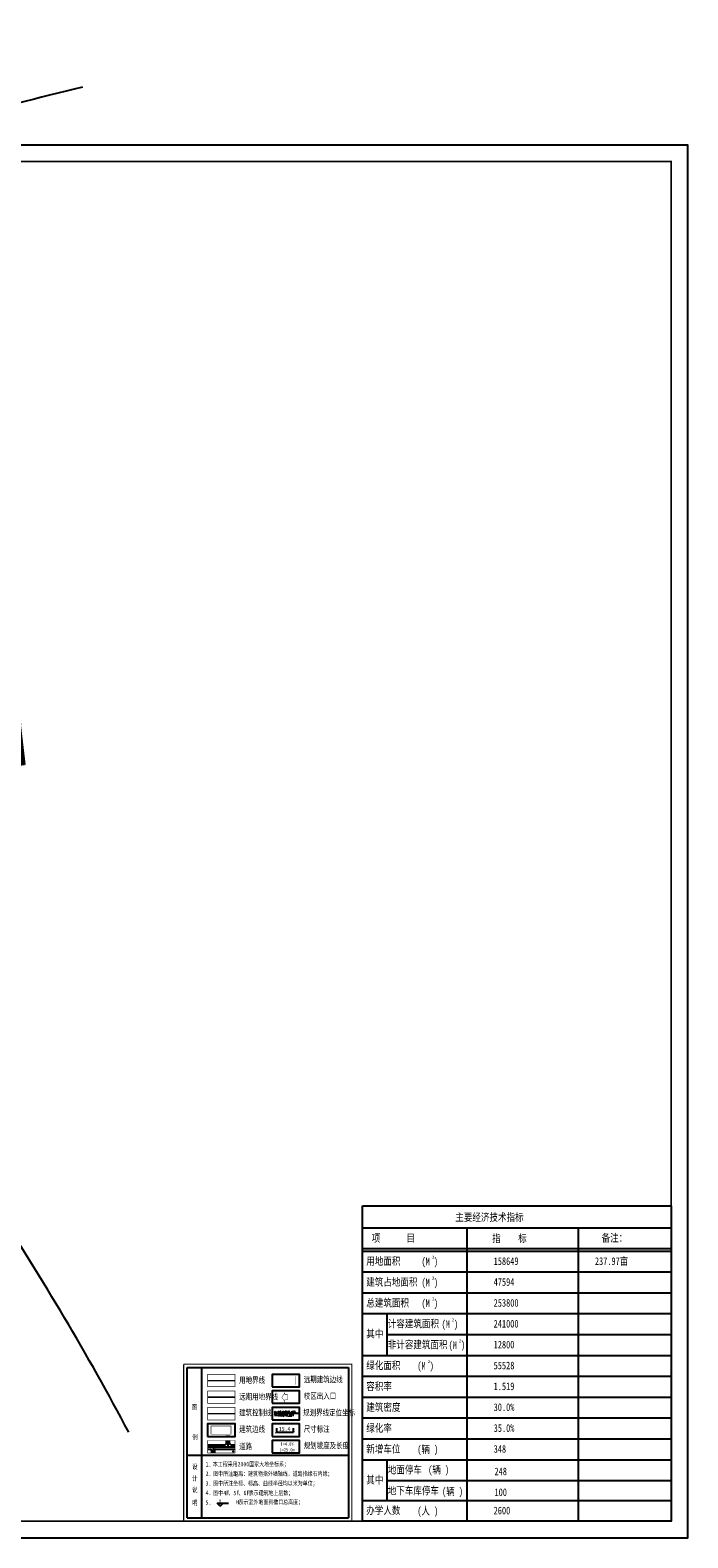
# Model space of a CAD drawing. Extents: x 38389316 to 38392219, y 2477539 to 2480586.
# Tile 19 of 43: x 38390503 to 38391099, y 2477539 to 2478905. Entities that reach past the tile are written whole.
import ezdxf

# ---------------------------------------------------------------- set-up
doc = ezdxf.new("R2010")
doc.units = 0
doc.header["$LTSCALE"] = 1000
doc.header["$MEASUREMENT"] = 0
for name, pattern in [('ACAD_ISO04W100', [30.5, 24, -3, 0.5, -3]), ('CENTER2', [1.125, 0.75, -0.125, 0.125, -0.125]), ('DASH', [0.35, 0.25, -0.1]), ('DASHDOT', [1, 0.5, -0.25, 0, -0.25]), ('X2', [10, 8, -2])]:
    doc.linetypes.add(name, pattern=pattern)
doc.layers.get('0').update_dxf_attribs({"linetype": 'CONTINUOUS'})
for name, color, linetype in [('0-lunkuo', 8, 'CONTINUOUS'), ('PUB_TITLE', 4, 'CONTINUOUS'), ('图例', 3, 'CONTINUOUS'), ('路中线', 7, 'CENTER2')]:
    doc.layers.add(name, color=color, linetype=linetype)
doc.styles.add('-宋体', font='txt', dxfattribs={"width": 0.8})
doc.styles.add('44', font='txt', dxfattribs={"height": 2.25})
doc.styles.add('_HZTXT', font='txt.shx', dxfattribs={"width": 0.8, "bigfont": 'hztxt.shx'})
doc.styles.add('_TCH_DIM', font='SIMPLEX', dxfattribs={"bigfont": 'GBCBIG'})
doc.styles.add('宋体', font='txt', dxfattribs={"width": 0.8, "height": 8})

# ---------------------------------------------------------------- blocks, each defined once
blk = doc.blocks.new('_ArchTick')
at = {"color": 0, "linetype": 'ByBlock', "const_width": 0.4}
blk.add_lwpolyline([(-0.5, -0.5), (0.5, 0.5)], dxfattribs=at)
blk = doc.blocks.new('A$C4E7B5845')
at = {"layer": '0-lunkuo'}
for points in [[(27.72727382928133, 158.7071069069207), (15.43272306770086, 155.8515955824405)], [(15.43272306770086, 155.8515955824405), (51.6305463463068, 7.234513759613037e-06)], [(103.574453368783, 148.0790656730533), (37.33752830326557, 132.6949907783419)], [(62.77778758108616, 132.9573044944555), (61.5334873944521, 138.3147028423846)], [(80.6227944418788, 137.1019552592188), (62.77778758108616, 132.9573044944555)], [(80.6227944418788, 137.1019552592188), (79.37849426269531, 142.4593536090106)], [(93.82619148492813, 128.8757589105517), (90.09329096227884, 144.947953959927)], [(127.3292748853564, 45.80146082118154), (103.574453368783, 148.0790656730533)], [(128.2982542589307, 58.85923562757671), (110.1993426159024, 136.7850298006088)], [(140.1819378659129, 61.61931965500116), (122.0830262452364, 139.5451138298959)], [(140.1819378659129, 61.61931965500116), (122.0830262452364, 139.5451138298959)], [(37.33752830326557, 132.6949907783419), (61.09234983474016, 30.41738592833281)], [(54.55159122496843, 119.7539074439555), (50.81869069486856, 135.8261024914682)], [(93.82619148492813, 128.8757589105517), (54.55159122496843, 119.7539074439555)], [(18.47595062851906, 120.6479929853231), (8.735226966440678, 118.3856264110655)], [(8.735226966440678, 118.3856264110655), (16.88441918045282, 83.2989033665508)], [(9.710427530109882, 118.6121251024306), (10.84161082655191, 113.7417632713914)], [(10.05135285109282, 118.6913079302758), (11.18253615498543, 113.8209460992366)], [(10.09731946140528, 112.5210743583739), (20.95667900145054, 65.76560077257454)], [(10.39227819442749, 118.7704907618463), (11.52346148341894, 113.9001289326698)], [(10.733203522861, 118.8496735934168), (11.86438681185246, 113.9793117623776)], [(14.24973590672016, 114.5333295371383), (10.84048262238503, 113.7415012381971)], [(10.84048262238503, 113.7415012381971), (16.72730825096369, 88.39550185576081)], [(11.0741288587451, 118.9288564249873), (12.20531214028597, 114.0584945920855)], [(11.41505417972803, 119.0080392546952), (12.54623745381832, 114.1376774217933)], [(11.52233327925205, 113.8998668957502), (17.40915890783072, 88.55386751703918)], [(11.75597950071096, 119.0872220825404), (12.88716278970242, 114.2168602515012)], [(12.09690483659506, 119.1664049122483), (13.22808811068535, 114.2960430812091)], [(12.20418393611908, 114.0582325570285), (18.09100957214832, 88.71223317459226)], [(12.43783015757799, 119.2455877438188), (13.56901344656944, 114.3752259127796)], [(12.77875549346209, 119.3247705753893), (13.90993877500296, 114.4544087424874)], [(12.88603458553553, 114.2165982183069), (18.77286023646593, 88.87059883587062)], [(13.11831319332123, 119.4047222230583), (21.26774483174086, 84.31696832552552)], [(13.56788524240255, 114.37496387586), (19.4547108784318, 89.02896449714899)], [(15.06654497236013, 119.8568207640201), (23.21588955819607, 84.7694416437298)], [(15.40875088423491, 119.9356095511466), (16.53993416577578, 115.0652477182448)], [(15.74967621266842, 120.0147923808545), (16.88085950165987, 115.1444305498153)], [(16.09060153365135, 120.0939752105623), (17.22178481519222, 115.2236133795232)], [(19.60713391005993, 115.7776311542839), (16.19788062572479, 114.98580285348)], [(16.43152685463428, 120.1731580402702), (17.56271014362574, 115.3027962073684)], [(16.7724521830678, 120.2523408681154), (17.90363547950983, 115.3819790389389)], [(16.87973129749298, 115.1441685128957), (22.76655692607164, 89.79816913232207)], [(17.11337751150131, 120.3315236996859), (18.24456080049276, 115.4611618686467)], [(17.45430284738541, 120.4107065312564), (18.58548614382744, 115.5403446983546)], [(17.56158194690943, 115.3025341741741), (23.44840759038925, 89.9565347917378)], [(17.79522817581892, 120.4898893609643), (18.92641146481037, 115.6195275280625)], [(18.13615350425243, 120.5690721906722), (19.26733679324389, 115.698710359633)], [(18.24343261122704, 115.4608998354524), (24.1302582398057, 90.11490045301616)], [(18.47595062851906, 120.6479929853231), (26.62514283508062, 85.56126994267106)], [(18.47595062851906, 120.6479929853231), (26.62514283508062, 85.56126994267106)], [(18.92528326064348, 115.6192654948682), (24.81210889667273, 90.27326611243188)], [(36.3685489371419, 119.6372159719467), (54.46746057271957, 41.71142179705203)], [(49.21493906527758, 81.55618835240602), (115.451864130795, 96.9402632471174)], [(20.13656153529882, 89.18733015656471), (16.72730825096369, 88.39550185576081)], [(16.72730825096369, 88.39550185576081), (17.85849153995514, 83.52514002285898)], [(21.26774483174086, 84.31696832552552), (16.88441918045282, 83.2989033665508)], [(17.06823358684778, 88.47468468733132), (18.19941686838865, 83.60432285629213)], [(17.40915890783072, 88.55386751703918), (18.54034220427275, 83.68350568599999)], [(17.75008423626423, 88.63305034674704), (18.88126753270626, 83.7626885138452)], [(18.09100957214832, 88.71223317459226), (19.22219285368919, 83.84187134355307)], [(18.43193489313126, 88.79141600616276), (19.56311818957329, 83.92105417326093)], [(18.77286023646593, 88.87059883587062), (19.90404351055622, 84.00023700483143)], [(19.11378554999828, 88.94978166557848), (20.24496883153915, 84.07941983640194)], [(19.4547108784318, 89.02896449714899), (20.58589417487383, 84.1586026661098)], [(19.79563620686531, 89.10814732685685), (20.92681949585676, 84.23778549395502)], [(25.49395954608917, 90.43163177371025), (22.0847062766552, 89.63980347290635)], [(22.42563160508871, 89.71898630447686), (23.55681488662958, 84.84862446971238)], [(22.76655692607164, 89.79816913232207), (23.8977402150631, 84.92780729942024)], [(23.10748225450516, 89.87735196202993), (24.23866553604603, 85.00699013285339)], [(29.54735992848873, 86.23997991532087), (23.21588955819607, 84.7694416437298)], [(23.44840759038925, 89.9565347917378), (24.5795908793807, 85.08617296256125)], [(23.78933291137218, 90.0357176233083), (24.92051619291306, 85.16535579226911)], [(24.1302582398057, 90.11490045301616), (25.26144152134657, 85.24453862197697)], [(24.47118356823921, 90.19408328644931), (25.60236685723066, 85.32372145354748)], [(24.81210889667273, 90.27326611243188), (25.94329218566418, 85.4029042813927)], [(25.15303423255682, 90.35244894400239), (26.28421751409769, 85.4820871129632)], [(29.54735992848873, 86.23997991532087), (33.61961978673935, 68.70667732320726)], [(33.61961978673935, 68.70667732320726), (27.28477577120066, 67.23535549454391)], [(29.07924621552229, 30.71701654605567), (20.95200127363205, 65.77043992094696)], [(25.33663088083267, 66.78288214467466), (20.95667900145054, 65.76560077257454)], [(21.9269172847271, 65.99304108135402), (23.05810057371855, 61.12267924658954)], [(22.26784261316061, 66.07222390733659), (23.3990258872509, 61.2018620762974)], [(22.60876792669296, 66.1514067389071), (23.73995122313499, 61.28104490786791)], [(22.94969327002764, 66.2305895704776), (24.08087655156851, 61.36022773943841)], [(30.05295794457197, 30.94480889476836), (23.05544383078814, 61.12561752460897)], [(26.4650015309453, 61.9161340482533), (23.05731723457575, 61.12605188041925)], [(23.29061859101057, 66.30977240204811), (24.42180188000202, 61.43941056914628)], [(23.6315439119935, 66.38895523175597), (24.76272721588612, 61.51859339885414)], [(29.60556014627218, 35.97370889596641), (23.73735539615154, 61.28372083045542)], [(23.97246926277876, 66.46813806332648), (25.10365253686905, 61.597776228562)], [(24.31339457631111, 66.54732088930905), (25.44457786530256, 61.67695905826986)], [(30.28747168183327, 36.13181220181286), (24.41926692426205, 61.44182413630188)], [(24.65431991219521, 66.62650372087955), (25.7855031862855, 61.75614188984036)], [(24.99524522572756, 66.70568655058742), (26.12642852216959, 61.83532471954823)], [(30.96938323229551, 36.28991550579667), (25.10117845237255, 61.59992744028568)], [(33.46275465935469, 31.73429447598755), (25.33569221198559, 66.78693074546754)], [(31.6512947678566, 36.44801881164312), (25.78308998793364, 61.75803074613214)], [(35.41098643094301, 32.18639301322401), (27.284010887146, 67.23865447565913)], [(27.62524062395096, 67.31652552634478), (28.75642391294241, 62.44616369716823)], [(27.96616595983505, 67.39570835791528), (29.09734923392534, 62.52534652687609)], [(28.30709128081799, 67.47489118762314), (29.43827455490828, 62.60452935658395)], [(31.82287789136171, 63.15837430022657), (28.41332021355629, 62.36785777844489)], [(28.6480166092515, 67.554074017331), (29.77919990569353, 62.68371218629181)], [(28.98894193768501, 67.63325684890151), (30.1201252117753, 62.76289501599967)], [(34.96343652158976, 37.21594914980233), (29.09523174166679, 62.52596108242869)], [(29.32986726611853, 67.71243967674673), (30.4610505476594, 62.84207784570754)], [(29.67079257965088, 67.79162250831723), (30.80197587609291, 62.9212606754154)], [(35.64534804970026, 37.37405245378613), (29.77714327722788, 62.6840643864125)], [(30.01171791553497, 67.8708053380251), (31.14290120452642, 63.0004435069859)], [(30.35264324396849, 67.9499881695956), (31.48382653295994, 63.07962633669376)], [(36.32725958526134, 37.53215575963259), (30.45905482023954, 62.84216769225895)], [(38.82039203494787, 32.97756545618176), (30.693568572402, 68.02917099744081)], [(37.00917112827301, 37.69025906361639), (31.14096636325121, 63.00027099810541)], [(110.1152119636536, 58.74254415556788), (70.84061170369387, 49.6206926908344)], [(110.1152119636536, 58.74254415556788), (113.8481124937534, 42.67034910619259)], [(61.09234983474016, 30.41738592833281), (127.3292748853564, 45.80146082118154)], [(70.84061170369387, 49.6206926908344), (74.57351223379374, 33.54849764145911)], [(101.889015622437, 45.53914710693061), (84.0440087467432, 41.39449633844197)], [(84.0440087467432, 41.39449633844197), (85.2883089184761, 36.03709799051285)], [(101.889015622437, 45.53914710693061), (103.1333157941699, 40.18174875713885)], [(32.33320630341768, 36.60612211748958), (28.9236486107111, 35.81560559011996)], [(29.26647764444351, 35.89167517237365), (30.39766092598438, 31.02131334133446)], [(29.37216733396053, 30.78696548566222), (38.82151292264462, 32.97782556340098)], [(29.60740296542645, 35.97085800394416), (30.73858626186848, 31.10049617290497)], [(29.94832830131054, 36.05004083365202), (31.07951158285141, 31.17967900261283)], [(30.28925362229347, 36.12922366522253), (31.4204369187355, 31.25886183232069)], [(30.63017896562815, 36.20840649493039), (31.76136224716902, 31.33804466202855)], [(30.97110428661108, 36.28758932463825), (32.10228757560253, 31.41722749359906)], [(31.31202960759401, 36.36677215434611), (32.44321291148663, 31.49641032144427)], [(31.65295495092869, 36.44595498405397), (32.78413822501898, 31.57559315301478)], [(31.99388026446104, 36.52513781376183), (33.12506356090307, 31.65477598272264)], [(37.69220361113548, 37.84862226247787), (34.28152497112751, 37.05784584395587)], [(34.62387564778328, 37.13597678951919), (35.75505894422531, 32.26561495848)], [(34.96480097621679, 37.21515961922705), (36.09598427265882, 32.34479778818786)], [(35.30572631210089, 37.29434245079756), (36.43690960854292, 32.42398061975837)], [(35.64665164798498, 37.37352528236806), (36.77783492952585, 32.50316344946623)], [(35.98757696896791, 37.45270811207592), (37.11876025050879, 32.58234628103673)], [(36.32850229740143, 37.53189094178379), (37.4596855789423, 32.66152910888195)], [(36.66942761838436, 37.611073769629), (37.80061090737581, 32.74071193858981)], [(37.01035295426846, 37.69025660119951), (38.14153624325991, 32.81989477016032)], [(37.35127827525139, 37.76943943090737), (38.48246157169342, 32.89907760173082)], [(63.51422996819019, 2.760091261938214), (51.6305463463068, 7.234513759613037e-06)]]:
    blk.add_lwpolyline(points, dxfattribs=at)
at = {"layer": '0-lunkuo', "linetype": 'DASH'}
for points in [[(35.50377380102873, 125.22498662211), (27.72727382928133, 158.7071069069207)], [(29.40614444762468, 151.4786431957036), (27.72727382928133, 158.7071069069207)], [(54.46746057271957, 41.71142179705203), (63.51422996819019, 2.760091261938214)]]:
    blk.add_lwpolyline(points, dxfattribs=at)
at = {"layer": '0-lunkuo'}
for centre, major_axis, ratio, start_param, end_param in [((73.28394576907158, 128.2111228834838), (26.49998685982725, 42.51541250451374), 0.9999999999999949, 5.497979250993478, 7.913906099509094), ((73.28394576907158, 128.2111228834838), (20.04663862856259, 32.1619446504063), 0.9999999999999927, 5.497979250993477, 8.63957190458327), ((91.38285741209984, 50.28532871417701), (-32.16194465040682, 20.04663862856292), 0.9999999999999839, 0.7855902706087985, 3.927182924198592), ((91.38285741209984, 50.28532871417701), (26.49998685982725, 42.51541250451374), 0.9999999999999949, 3.069272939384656, 5.497979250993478)]:
    blk.add_ellipse(centre, major_axis=major_axis, ratio=ratio, start_param=start_param, end_param=end_param, dxfattribs=at)
blk.add_ellipse((82.33340159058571, 89.24822579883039), major_axis=(-7.7651008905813, 4.840011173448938), ratio=0.9999999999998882, dxfattribs=at)
blk = doc.blocks.new('202210211F')
at = {"layer": '路中线', "color": 8, "ltscale": 20, "flags": 128}
blk.add_lwpolyline([(38392932.21832794, 2481388.10908151, 0.04757756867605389), (38392670.98070503, 2481784.462557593), (38391967.66767751, 2482658.056032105)], format="xyb", dxfattribs=at)
at = {"layer": '路中线', "color": 8, "ltscale": 50}
blk.add_arc((38393342.73311663, 2480658.192347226), 1999.999999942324, 103.0755972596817, 110.1178055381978, dxfattribs=at)
at = {"layer": '0-lunkuo', "color": 8, "xscale": -1, "rotation": 19.60385732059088}
blk.add_blockref('A$C4E7B5845', (38392875.55107121, 2481973.831388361), dxfattribs=at)

msp = doc.modelspace()

# ---------------------------------------------------------------- linework, layer by layer
at = {"layer": 'PUB_TITLE'}
msp.add_lwpolyline([(38389315.97482359, 2477539.045721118), (38391099.47482359, 2477539.045514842), (38391099.47496949, 2478800.545514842), (38389315.97496949, 2478800.545721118)], close=True, dxfattribs=at)
at = {"layer": 'PUB_TITLE', "const_width": 1.5}
msp.add_lwpolyline([(38389353.47482533, 2477554.045716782), (38391084.47482533, 2477554.045516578), (38391084.47496776, 2478785.545516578), (38389353.47496776, 2478785.545716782)], close=True, dxfattribs=at)
at = {"layer": '图例'}
for p, q in [((38391084.47482533, 2477839.621625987), (38391084.47482533, 2477572.944771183)), ((38390804.47482488, 2477819.978512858), (38391084.47482534, 2477819.978512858)), ((38390899.0107958, 2477819.978512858), (38390899.0107958, 2477554.045516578)), ((38391000.16184547, 2477819.978512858), (38391000.16184546, 2477554.045516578)), ((38390804.4748249, 2477801.079257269), (38391084.47482533, 2477801.079257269)), ((38390804.47482488, 2477798.811345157), (38391084.47482532, 2477798.811345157)), ((38390804.47482489, 2477779.912089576), (38391084.47482534, 2477779.912089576)), ((38390804.47482489, 2477761.012833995), (38391084.47482534, 2477761.012833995)), ((38390804.47482489, 2477742.113578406), (38391084.47482533, 2477742.113578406)), ((38390826.66431878, 2477742.113578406), (38390826.66431876, 2477704.315067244)), ((38390826.66431878, 2477723.214322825), (38391084.47482534, 2477723.214322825)), ((38390804.47482488, 2477704.315067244), (38391084.47482532, 2477704.315067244)), ((38390645.76935536, 2477557.059139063), (38390645.77222852, 2477693.360808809)), ((38390645.77222852, 2477693.360808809), (38390791.97768921, 2477693.347186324)), ((38390658.96365455, 2477569.876449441), (38390658.96520545, 2477693.359170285)), ((38390791.97768921, 2477693.347186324), (38390791.97481603, 2477557.045516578)), ((38390804.47482489, 2477685.415811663), (38391084.47482533, 2477685.415811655)), ((38390804.47482489, 2477666.516556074), (38391084.47482534, 2477666.516556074)), ((38390804.47482488, 2477647.617300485), (38391084.47482532, 2477647.617300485)), ((38390804.47482489, 2477628.718044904), (38391084.47482534, 2477628.718044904)), ((38390645.77464187, 2477613.797562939), (38390791.98010256, 2477613.783940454)), ((38390804.47482489, 2477609.818789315), (38391084.47482534, 2477609.818789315)), ((38390826.66431878, 2477609.818789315), (38390826.66431877, 2477572.944771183)), ((38390826.66431876, 2477590.919533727), (38391084.47482533, 2477590.919533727)), ((38390672.85466295, 2477570.548024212, 5.848911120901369e-05), (38390683.17729279, 2477570.548024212, 5.848911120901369e-05)), ((38390675.5908023, 2477567.811884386, 5.848911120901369e-05), (38390672.85466295, 2477570.548024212, 5.848911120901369e-05)), ((38390675.5908023, 2477567.811884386, 5.848911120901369e-05), (38390678.32694165, 2477570.548024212, 5.848911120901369e-05)), ((38390804.47482534, 2477572.944771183), (38391084.47482579, 2477572.944771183)), ((38390645.76935536, 2477557.059139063), (38390791.97481603, 2477557.045516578))]:
    msp.add_line(p, q, dxfattribs=at)
at = {"layer": '图例', "color": 3, "linetype": 'Continuous'}
msp.add_line((38390746.19689842, 2477651.610459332), (38390724.37731083, 2477651.610459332), dxfattribs=at)
at = {"layer": '图例', "ltscale": 0.5}
for p, q in [((38390726.49838902, 2477638.480766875), (38390726.49838902, 2477634.553374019)), ((38390726.49838901, 2477634.733374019), (38390741.86980996, 2477634.733374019)), ((38390741.86980996, 2477638.480768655), (38390741.86980996, 2477634.553374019))]:
    msp.add_line(p, q, dxfattribs=at)
at = {"layer": '图例', "color": 4}
for p, q in [((38390664.22272865, 2477623.428041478), (38390680.15105021, 2477623.428041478)), ((38390664.22272865, 2477619.450186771), (38390666.6118495, 2477619.450186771)), ((38390671.70299555, 2477619.450186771), (38390689.05832519, 2477619.450186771)), ((38390681.37026332, 2477624.647254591), (38390681.37026332, 2477627.228276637)), ((38390684.02298312, 2477624.647254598), (38390684.02298312, 2477627.228276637)), ((38390685.24219623, 2477623.428041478), (38390689.05832519, 2477623.428041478)), ((38390667.83106261, 2477618.230973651), (38390667.83106261, 2477615.978173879)), ((38390670.48378243, 2477618.230973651), (38390670.48378243, 2477615.978173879))]:
    msp.add_line(p, q, dxfattribs=at)
at = {"layer": '图例', "color": 1, "linetype": 'ACAD_ISO04W100'}
msp.add_line((38390682.71384875, 2477621.603225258), (38390682.71384875, 2477627.228276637), dxfattribs=at)
at = {"layer": '图例'}
for points in [[(38390804.47482534, 2477839.621625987), (38391084.47482533, 2477839.621625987), (38391084.47482533, 2477554.045516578), (38390804.47482534, 2477554.045516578)], [(38390722.77929727, 2477675.850934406), (38390747.61489382, 2477675.850934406), (38390747.61489382, 2477687.101037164), (38390722.77929727, 2477687.101037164)], [(38390722.77929726, 2477660.882916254), (38390747.61489381, 2477660.882916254), (38390747.61489382, 2477672.133019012), (38390722.77929727, 2477672.133019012)], [(38390722.77929727, 2477645.914898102), (38390747.61489381, 2477645.914898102), (38390747.61489382, 2477657.165000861), (38390722.77929727, 2477657.165000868)], [(38390664.22272865, 2477630.946879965), (38390689.0583252, 2477630.946879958), (38390689.05832519, 2477642.196982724), (38390664.22272865, 2477642.196982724)], [(38390722.77929727, 2477630.946879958), (38390747.61489382, 2477630.946879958), (38390747.61489381, 2477642.196982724), (38390722.77929726, 2477642.196982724)]]:
    msp.add_lwpolyline(points, close=True, dxfattribs=at)
at = {"layer": '图例', "const_width": 0.7753061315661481}
msp.add_lwpolyline([(38390642.21790788, 2477696.217156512), (38390642.21185821, 2477554.231165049)], dxfattribs=at)
at = {"layer": '图例'}
for points, const_width in [([(38390642.77222852, 2477696.360808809), (38390794.97481603, 2477696.360808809), (38390794.97481604, 2477554.045516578), (38390642.77222852, 2477554.045516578)], 0.7753061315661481), ([(38390664.22272866, 2477675.850934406), (38390689.05832521, 2477675.850934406), (38390689.0583252, 2477687.101037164), (38390664.22272865, 2477687.101037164)], 0.5715061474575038), ([(38390722.77929727, 2477675.850934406), (38390747.61489382, 2477675.850934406), (38390747.61489382, 2477687.101037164), (38390722.77929727, 2477687.101037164)], 0.5715061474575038), ([(38390664.22272865, 2477660.882916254), (38390689.0583252, 2477660.882916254), (38390689.0583252, 2477672.133019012), (38390664.22272865, 2477672.133019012)], 0.5715061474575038), ([(38390722.77929726, 2477660.882916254), (38390747.61489381, 2477660.882916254), (38390747.61489382, 2477672.133019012), (38390722.77929727, 2477672.133019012)], 0.5715061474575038), ([(38390664.22272865, 2477645.91489811), (38390689.0583252, 2477645.91489811), (38390689.0583252, 2477657.165000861), (38390664.22272865, 2477657.165000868)], 0.5715061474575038), ([(38390722.77929727, 2477645.914898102), (38390747.61489381, 2477645.914898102), (38390747.61489382, 2477657.165000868), (38390722.77929727, 2477657.165000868)], 0.5715061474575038), ([(38390664.22272865, 2477630.946879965), (38390689.0583252, 2477630.946879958), (38390689.05832519, 2477642.196982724), (38390664.22272865, 2477642.196982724)], 0.5715061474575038), ([(38390722.77929727, 2477630.946879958), (38390747.61489382, 2477630.946879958), (38390747.61489381, 2477642.196982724), (38390722.77929726, 2477642.196982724)], 0.5715061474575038), ([(38390664.22272865, 2477615.978844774), (38390689.05832519, 2477615.978844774), (38390689.0583252, 2477627.228276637), (38390664.22272865, 2477627.228276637)], 0.5715061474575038)]:
    msp.add_lwpolyline(points, close=True, dxfattribs=dict(at, const_width=const_width))
msp.add_lwpolyline([(38390658.96233172, 2477557.057500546), (38390658.96520574, 2477693.359168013)], dxfattribs=at)
at = {"layer": '图例', "color": 1, "linetype": 'DASHDOT', "ltscale": 5, "const_width": 1.360728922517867, "flags": 128}
msp.add_lwpolyline([(38390664.22272865, 2477681.475985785), (38390689.0583252, 2477681.475985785)], dxfattribs=at)
at = {"layer": '图例', "color": 141, "ltscale": 5, "const_width": 0.09999999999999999, "flags": 128}
msp.add_lwpolyline([(38390725.89235561, 2477677.875850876), (38390743.89520483, 2477677.875850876), (38390743.89520483, 2477685.248365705), (38390725.89235561, 2477685.248365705)], close=True, dxfattribs=at)
at = {"layer": '图例', "color": 222, "linetype": 'CENTER2', "ltscale": 5, "const_width": 1.5, "flags": 128}
msp.add_lwpolyline([(38390664.22272865, 2477666.507967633), (38390689.0583252, 2477666.507967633)], dxfattribs=at)
at = {"layer": '图例', "color": 1, "const_width": 0.3527009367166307}
msp.add_lwpolyline([(38390731.475945, 2477666.387546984), (38390734.28589708, 2477670.688283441), (38390734.28589708, 2477668.738886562), (38390736.63723666, 2477668.738886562), (38390736.63723666, 2477664.036207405), (38390734.28589708, 2477664.036207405), (38390734.28589708, 2477662.086810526)], close=True, dxfattribs=at)
at = {"layer": '图例', "color": 6, "linetype": 'X2', "ltscale": 0.5, "const_width": 0.9999999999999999, "flags": 128}
msp.add_lwpolyline([(38390664.22272865, 2477651.539949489), (38390689.05832519, 2477651.539949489)], dxfattribs=at)
at = {"layer": '图例', "color": 2, "const_width": 0.4999999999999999}
msp.add_lwpolyline([(38390667.33578699, 2477632.971796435), (38390685.33863621, 2477632.971796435), (38390685.3386362, 2477640.344311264), (38390667.33578699, 2477640.344311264)], close=True, dxfattribs=at)
at = {"layer": '图例', "color": 1, "linetype": 'ACAD_ISO04W100'}
for points in [[(38390664.22272865, 2477621.603225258), (38390689.0583252, 2477621.603225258)], [(38390669.17464803, 2477621.603225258), (38390669.17464802, 2477615.978173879)]]:
    msp.add_lwpolyline(points, dxfattribs=at)
at = {"layer": '图例', "color": 3, "linetype": 'Continuous', "const_width": 0.5715061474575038}
msp.add_lwpolyline([(38390722.77929726, 2477615.978861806), (38390747.61489381, 2477615.978861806), (38390747.61489382, 2477627.228964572), (38390722.77929727, 2477627.228964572)], close=True, dxfattribs=at)
at = {"layer": '图例', "color": 3, "linetype": 'Continuous'}
msp.add_lwpolyline([(38390722.77929726, 2477615.978861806), (38390747.61489381, 2477615.978861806), (38390747.61489382, 2477627.228964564), (38390722.77929727, 2477627.228964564)], close=True, dxfattribs=at)
at = {"layer": '图例', "color": 3}
msp.add_lwpolyline([(38390723.99980205, 2477621.42805921, 0, 0, 0), (38390743.75347103, 2477621.42805921, 0.7466666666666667, 0, 0), (38390746.55347103, 2477621.42805921, 0, 0, 0)], format="xyseb", dxfattribs=at)
at = {"layer": '图例', "color": 4}
for centre, start, end in [((38390666.6118495, 2477618.230973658), 0, 90), ((38390671.70299554, 2477618.230973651), 90, 180), ((38390680.15105021, 2477624.647254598), 270, 0), ((38390685.24219623, 2477624.647254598), 180, 270)]:
    msp.add_arc(centre, 1.219213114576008, start, end, dxfattribs=at)
at = {"layer": '图例', "color": 8, "linetype": 'Continuous'}
for p in [(38390687.38784628, 2477617.250586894, 55.8136538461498), (38390687.38784628, 2477617.250586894, 55.8136538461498), (38390687.38784628, 2477617.250586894, 111.6273076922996)]:
    msp.add_point(p, dxfattribs=at)

# ---------------------------------------------------------------- block references
msp.add_blockref('202210211F', (-2339.435089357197, -3753.464544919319))
at = {"layer": '图例', "ltscale": 0.5, "xscale": 2.2, "yscale": 2.2, "zscale": 2.2, "rotation": 180}
msp.add_blockref('_ArchTick', (38390726.49838901, 2477634.733374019), dxfattribs=at)
at = {"layer": '图例', "ltscale": 0.5, "xscale": 2.2, "yscale": 2.2, "zscale": 2.2}
msp.add_blockref('_ArchTick', (38390741.86980996, 2477634.733374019), dxfattribs=at)

# ---------------------------------------------------------------- texts
at = {"layer": '图例', "style": '-宋体', "width": 0.8}
for s, height, p in [('主要经济技术指标', 6.907977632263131, (38390888.67258235, 2477825.953838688)), ('项', 6.907977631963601, (38390812.88829567, 2477807.016001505)), ('目', 6.907977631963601, (38390844.32726932, 2477807.013468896)), ('指', 6.907977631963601, (38390922.07706843, 2477806.831020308)), ('标', 6.907977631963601, (38390945.65629866, 2477806.829120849)), ('备注：', 6.907977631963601, (38391021.25331122, 2477807.234077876)), ('用地面积', 6.907977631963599, (38390808.00379734, 2477786.220894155)), ('(M )', 6.907977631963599, (38390858.06463477, 2477785.823423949)), ('158649', 6.907977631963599, (38390923.45476755, 2477786.220894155)), ('237.97亩', 6.907977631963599, (38391015.20072891, 2477786.220894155)), ('建筑占地面积', 6.907977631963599, (38390808.00379734, 2477767.321638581)), ('(M )', 6.907977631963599, (38390858.06463476, 2477766.92416836)), ('47594', 6.907977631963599, (38390923.45476755, 2477767.321638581)), ('总建筑面积', 6.907977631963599, (38390808.00379733, 2477748.422382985)), ('(M )', 6.907977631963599, (38390858.06463476, 2477748.024912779)), ('253800', 6.907977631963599, (38390923.45476755, 2477748.422382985)), ('计容建筑面积', 6.907977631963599, (38390827.46840614, 2477729.523127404)), ('(M )', 6.907977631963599, (38390876.25158614, 2477729.125657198)), ('241000', 6.907977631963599, (38390923.45476755, 2477729.523127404)), ('其中', 6.907977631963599, (38390808.00379733, 2477720.380667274)), ('非计容建筑面积', 6.907977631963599, (38390827.46840613, 2477710.623871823)), ('(M )', 6.907977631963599, (38390882.63459771, 2477710.226401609)), ('12800', 6.907977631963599, (38390923.45476754, 2477710.623871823)), ('绿化面积', 6.907977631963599, (38390808.00379734, 2477691.724616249)), ('(M )', 6.907977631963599, (38390854.25202365, 2477691.327146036)), ('55528', 6.907977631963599, (38390923.45476755, 2477691.724616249)), ('容积率', 6.907977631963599, (38390808.00379734, 2477672.82536066)), ('1.519', 6.907977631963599, (38390923.45476755, 2477672.82536066)), ('建筑密度', 6.907977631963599, (38390808.00379733, 2477653.926105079)), ('30.0%%%', 6.907977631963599, (38390923.45476755, 2477653.926105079)), ('图', 4.36109698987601, (38390649.84199805, 2477655.301636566)), ('例', 4.36109698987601, (38390650.26832309, 2477628.037217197)), ('绿化率', 6.907977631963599, (38390808.00379734, 2477635.026849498)), ('35.0%%%', 6.907977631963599, (38390923.45476755, 2477635.026849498)), ('新增车位', 6.907977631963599, (38390808.00379734, 2477616.127593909)), ('(辆 )', 6.907977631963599, (38390854.25202364, 2477615.730123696)), ('348', 6.907977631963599, (38390923.45476755, 2477616.127593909)), ('设', 4.36109698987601, (38390650.15492786, 2477601.323452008)), ('计', 4.36109698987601, (38390650.15492786, 2477590.576694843)), ('其中', 6.907977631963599, (38390808.00379734, 2477588.085878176)), ('地面停车', 6.907977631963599, (38390827.46840614, 2477597.228338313)), ('(辆 )', 6.907977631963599, (38390864.11897299, 2477597.277409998)), ('248', 6.907977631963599, (38390924.21214533, 2477595.802138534)), ('说', 4.36109698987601, (38390650.15492786, 2477580.343878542)), ('地下车库停车', 6.907977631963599, (38390827.46840614, 2477578.329082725)), ('(辆 )', 6.907977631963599, (38390876.6764835, 2477577.617942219)), ('100', 6.907977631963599, (38390924.21214533, 2477576.902882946)), ('明', 4.36109698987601, (38390650.15492785, 2477568.704069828)), ('H', 2.791102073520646, (38390674.77001289, 2477571.219974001, 5.848911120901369e-05)), ('办学人数', 6.907977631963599, (38390808.00379734, 2477560.471206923)), ('(人 )', 6.907977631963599, (38390854.25202366, 2477559.956849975)), ('2600', 6.907977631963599, (38390923.45476755, 2477560.354320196))]:
    msp.add_text(s, height=height, rotation=359.995384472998, dxfattribs=at).set_placement(p)
at = {"layer": '图例', "style": '44'}
for p in [(38390867.5822954, 2477791.839483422), (38390867.5822954, 2477772.940227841), (38390867.58229538, 2477754.04097226), (38390885.52099516, 2477735.141716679), (38390891.90400674, 2477716.24246109), (38390863.76968428, 2477697.343205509)]:
    msp.add_text('2', height=2.763191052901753, rotation=359.995355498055, dxfattribs=at).set_placement(p)
at = {"layer": '图例', "color": 0, "linetype": 'Continuous', "style": '_HZTXT', "width": 0.8}
for s, p in [('用地界线', (38390692.75908573, 2477678.657263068)), ('远期建筑边线', (38390751.31565434, 2477679.277828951)), ('远期用地界线', (38390692.75908573, 2477663.689244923)), ('校区出入口', (38390751.31565434, 2477664.3098108)), ('建筑控制线', (38390692.75908573, 2477649.240584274)), ('规划界线定位坐标', (38390750.78448855, 2477649.230120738)), ('建筑边线', (38390692.75908573, 2477634.272566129)), ('尺寸标注', (38390751.31565434, 2477634.373774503)), ('道路', (38390692.75908572, 2477618.569285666)), ('规划坡度及长度', (38390751.31565434, 2477619.405756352))]:
    msp.add_text(s, height=5.442915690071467, dxfattribs=at).set_placement(p)
at = {"layer": '图例', "color": 3, "linetype": 'Continuous', "style": '_TCH_DIM'}
for s, p in [('Y=382240.224', (38390724.37731083, 2477649.314229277)), ('X=2539698.455', (38390724.37731083, 2477652.120732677))]:
    msp.add_text(s, height=1.7859567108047, dxfattribs=at).set_placement(p)
at = {"layer": '图例', "color": 7, "style": '宋体', "width": 0.8}
for s, p in [('L=25.0m', (38390729.28845101, 2477617.274472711)), ('i=4.0%', (38390730.31461122, 2477622.628059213))]:
    msp.add_text(s, height=3.021097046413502, dxfattribs=at).set_placement(p)
at = {"layer": '图例', "style": '-宋体', "width": 0.8}
for s, height, p in [('1.', 4.022144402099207, (38390662.34187594, 2477603.61307389, -2.573520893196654e-05)), ('本工程采用2000国家大地坐标系；', 4.022144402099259, (38390668.85241046, 2477603.769490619, -2.573520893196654e-05)), ('2.', 4.022144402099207, (38390662.34054333, 2477595.102097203, -2.573520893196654e-05)), ('图中所注距离：建筑物指外墙轴线，道路指缘石内缘；', 4.022144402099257, (38390669.27958406, 2477595.124442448, -2.573520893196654e-05)), ('4.', 4.022144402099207, (38390662.33986699, 2477577.795640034, -2.573520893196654e-05)), ('3.', 4.022144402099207, (38390662.33986698, 2477586.397361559, -2.573520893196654e-05)), ('图中所注坐标、标高、曲线半径均以米为单位；', 4.022144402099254, (38390669.3052747, 2477586.442052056, -2.573520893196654e-05)), ('图中', 4.022144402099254, (38390669.3052747, 2477577.681216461, -2.573520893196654e-05)), ('4F', 4.022144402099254, (38390678.45788774, 2477577.681216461, -2.573520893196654e-05)), ('、', 4.022144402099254, (38390683.03419426, 2477577.681216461, -2.573520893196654e-05)), ('5F', 4.022144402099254, (38390687.61050078, 2477577.681216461, -2.573520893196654e-05)), ('、', 4.022144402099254, (38390692.1868073, 2477577.681216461, -2.573520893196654e-05)), ('6F', 4.022144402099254, (38390696.76311382, 2477577.681216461, -2.573520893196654e-05)), ('表示建筑地上层数；', 4.022144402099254, (38390701.33942034, 2477577.681216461, -2.573520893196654e-05)), ('5.', 4.022144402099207, (38390662.33986698, 2477569.203932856, -2.573520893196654e-05)), ('H', 4.022144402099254, (38390689.88075194, 2477569.404306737, -2.573520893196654e-05)), ('表示室外地面到檐口总高度；', 4.022144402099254, (38390692.1689052, 2477569.404306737, -2.573520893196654e-05))]:
    msp.add_text(s, height=height, dxfattribs=at).set_placement(p)
at = {"layer": '图例', "color": 7, "insert": (38390734.02963597, 2477637.637110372), "char_height": 4, "attachment_point": 5, "style": '宋体'}
msp.add_mtext('\\A1;15.4', dxfattribs=at)

doc.saveas('drawing.dxf')
